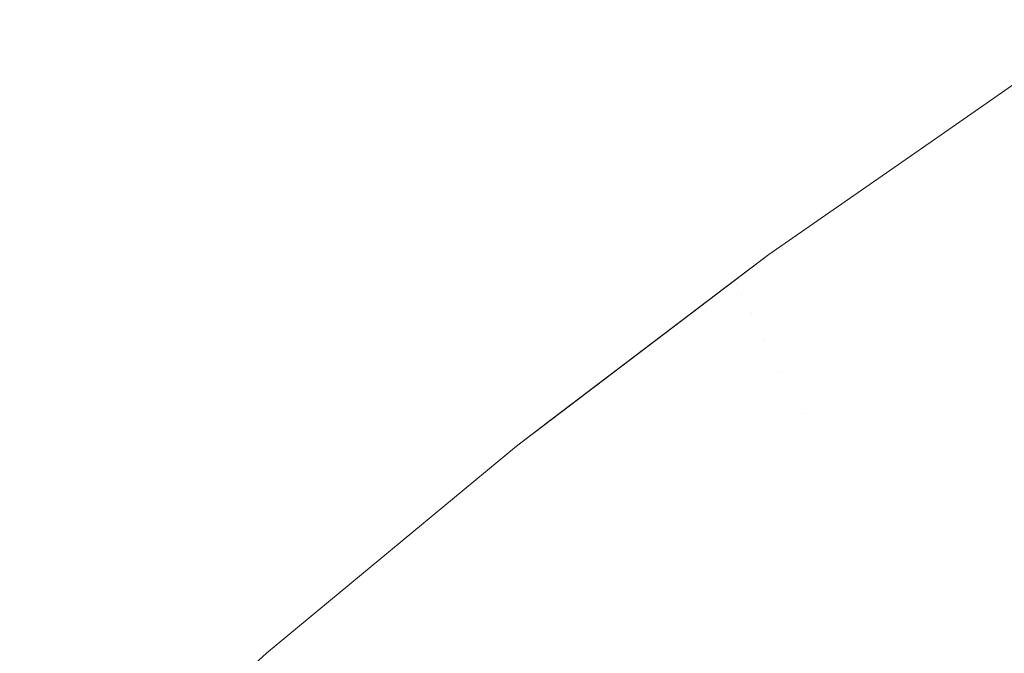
# Model space of a CAD drawing. Header units: centimetres. Extents: x -21.6 to 22.7, y 3.4 to 5.2.
# Tile 72 of 256: x -21.55468 to -21.54375, y 5.1814 to 5.18844. Entities that reach past the tile are written whole.
import ezdxf

# ---------------------------------------------------------------- set-up
doc = ezdxf.new("R2010")
doc.units = ezdxf.units.CM
doc.header["$LTSCALE"] = 2.54
doc.layers.add('Lucido design-1', color=7, linetype='Continuous')

# ---------------------------------------------------------------- blocks, each defined once
blk = doc.blocks.new('Gruppo-4-1')
at = {"color": 7, "linetype": 'Continuous', "lineweight": 9}
for points, invisible_edges in [([(-21.544662, 5.18702, -1872.313952), (-21.542531, 5.188437, -1872.313952), (-21.543536, 5.187795, -1872.315514)], 11), ([(-21.544662, 5.18702, -1872.313952), (-21.544647, 5.186988, -1872.31239), (-21.542517, 5.188404, -1872.31239), (-21.542531, 5.188437, -1872.313952)], 15), ([(-21.542493, 5.18835, -1872.310829), (-21.542517, 5.188404, -1872.31239), (-21.544647, 5.186988, -1872.31239), (-21.544622, 5.186935, -1872.310829)], 15), ([(-21.544622, 5.186935, -1872.310829), (-21.544587, 5.186861, -1872.30927), (-21.542459, 5.188275, -1872.30927), (-21.542493, 5.18835, -1872.310829)], 15), ([(-21.542416, 5.188178, -1872.307713), (-21.542459, 5.188275, -1872.30927), (-21.544587, 5.186861, -1872.30927), (-21.544542, 5.186766, -1872.307713)], 15), ([(-21.544542, 5.186766, -1872.307713), (-21.544487, 5.18665, -1872.30616), (-21.542364, 5.18806, -1872.30616), (-21.542416, 5.188178, -1872.307713)], 15), ([(-21.542302, 5.187921, -1872.304609), (-21.542364, 5.18806, -1872.30616), (-21.544487, 5.18665, -1872.30616), (-21.544421, 5.186513, -1872.304609)], 15), ([(-21.544421, 5.186513, -1872.304609), (-21.544346, 5.186355, -1872.303063), (-21.542231, 5.187761, -1872.303063), (-21.542302, 5.187921, -1872.304609)], 15), ([(-21.543536, 5.187795, -1872.315514), (-21.544657, 5.187016, -1872.315514), (-21.544662, 5.18702, -1872.313952)], 10), ([(-21.544657, 5.187016, -1872.315514), (-21.543536, 5.187795, -1872.315514), (-21.543536, 5.187795, -1872.915514), (-21.544657, 5.187016, -1872.915514)], 10), ([(-21.543588, 5.187704, -1872.918638), (-21.544647, 5.186988, -1872.918638), (-21.544657, 5.187016, -1872.915514), (-21.543536, 5.187795, -1872.915514)], 11), ([(-21.542151, 5.187579, -1872.301521), (-21.542231, 5.187761, -1872.303063), (-21.544346, 5.186355, -1872.303063), (-21.544262, 5.186176, -1872.301521)], 15), ([(-21.543529, 5.187576, -1872.921758), (-21.544587, 5.186861, -1872.921758), (-21.544647, 5.186988, -1872.918638), (-21.543588, 5.187704, -1872.918638)], 15), ([(-21.543432, 5.187363, -1872.924868), (-21.544487, 5.18665, -1872.924868), (-21.544587, 5.186861, -1872.921758), (-21.543529, 5.187576, -1872.921758)], 15), ([(-21.544262, 5.186176, -1872.301521), (-21.544167, 5.185977, -1872.299984), (-21.542061, 5.187377, -1872.299984), (-21.542151, 5.187579, -1872.301521)], 15), ([(-21.543295, 5.187066, -1872.927965), (-21.544346, 5.186355, -1872.927965), (-21.544487, 5.18665, -1872.924868), (-21.543432, 5.187363, -1872.924868)], 15), ([(-21.541962, 5.187154, -1872.298453), (-21.542061, 5.187377, -1872.299984), (-21.544167, 5.185977, -1872.299984), (-21.544063, 5.185758, -1872.298453)], 15), ([(-21.544063, 5.185758, -1872.298453), (-21.543949, 5.185518, -1872.296927), (-21.541854, 5.18691, -1872.296927), (-21.541962, 5.187154, -1872.298453)], 15), ([(-21.546363, 5.185832, -1872.315514), (-21.546727, 5.18551, -1872.31239), (-21.544662, 5.18702, -1872.313952)], 11), ([(-21.546727, 5.18551, -1872.31239), (-21.544647, 5.186988, -1872.31239), (-21.544662, 5.18702, -1872.313952)], 11), ([(-21.544662, 5.18702, -1872.313952), (-21.544657, 5.187016, -1872.315514), (-21.546363, 5.185832, -1872.315514)], 9), ([(-21.544657, 5.187016, -1872.915514), (-21.546363, 5.185832, -1872.915514), (-21.546363, 5.185832, -1872.315514), (-21.544657, 5.187016, -1872.315514)], 10), ([(-21.546363, 5.185832, -1872.915514), (-21.544657, 5.187016, -1872.915514), (-21.544647, 5.186988, -1872.918638)], 10), ([(-21.54312, 5.186685, -1872.931044), (-21.544167, 5.185977, -1872.931044), (-21.544346, 5.186355, -1872.927965), (-21.543295, 5.187066, -1872.927965)], 15), ([(-21.544622, 5.186935, -1872.310829), (-21.544647, 5.186988, -1872.31239), (-21.546727, 5.18551, -1872.31239)], 11), ([(-21.544647, 5.186988, -1872.918638), (-21.546727, 5.18551, -1872.918638), (-21.546363, 5.185832, -1872.915514)], 11), ([(-21.544647, 5.186988, -1872.918638), (-21.544587, 5.186861, -1872.921758), (-21.546663, 5.185385, -1872.921758), (-21.546727, 5.18551, -1872.918638)], 15), ([(-21.546727, 5.18551, -1872.31239), (-21.546663, 5.185385, -1872.30927), (-21.544587, 5.186861, -1872.30927), (-21.544622, 5.186935, -1872.310829)], 15), ([(-21.541737, 5.186646, -1872.295409), (-21.541854, 5.18691, -1872.296927), (-21.543949, 5.185518, -1872.296927), (-21.543825, 5.185258, -1872.295409)], 15), ([(-21.544542, 5.186766, -1872.307713), (-21.544587, 5.186861, -1872.30927), (-21.546663, 5.185385, -1872.30927)], 11), ([(-21.546558, 5.185177, -1872.924868), (-21.546663, 5.185385, -1872.921758), (-21.544587, 5.186861, -1872.921758), (-21.544487, 5.18665, -1872.924868)], 15), ([(-21.546663, 5.185385, -1872.30927), (-21.546558, 5.185177, -1872.30616), (-21.544487, 5.18665, -1872.30616), (-21.544542, 5.186766, -1872.307713)], 15), ([(-21.542908, 5.186222, -1872.934101), (-21.543949, 5.185518, -1872.934101), (-21.544167, 5.185977, -1872.931044), (-21.54312, 5.186685, -1872.931044)], 15), ([(-21.544421, 5.186513, -1872.304609), (-21.544487, 5.18665, -1872.30616), (-21.546558, 5.185177, -1872.30616)], 11), ([(-21.544487, 5.18665, -1872.924868), (-21.544346, 5.186355, -1872.927965), (-21.546411, 5.184887, -1872.927965), (-21.546558, 5.185177, -1872.924868)], 15), ([(-21.543825, 5.185258, -1872.295409), (-21.543692, 5.184978, -1872.293898), (-21.541611, 5.186361, -1872.293898), (-21.541737, 5.186646, -1872.295409)], 15), ([(-21.546558, 5.185177, -1872.30616), (-21.546411, 5.184887, -1872.303063), (-21.544346, 5.186355, -1872.303063), (-21.544421, 5.186513, -1872.304609)], 15), ([(-21.544262, 5.186176, -1872.301521), (-21.544346, 5.186355, -1872.303063), (-21.546411, 5.184887, -1872.303063)], 11), ([(-21.546222, 5.184516, -1872.931044), (-21.546411, 5.184887, -1872.927965), (-21.544346, 5.186355, -1872.927965), (-21.544167, 5.185977, -1872.931044)], 15), ([(-21.546411, 5.184887, -1872.303063), (-21.546222, 5.184516, -1872.299984), (-21.544167, 5.185977, -1872.299984), (-21.544262, 5.186176, -1872.301521)], 15), ([(-21.542658, 5.185677, -1872.93713), (-21.543692, 5.184978, -1872.93713), (-21.543949, 5.185518, -1872.934101), (-21.542908, 5.186222, -1872.934101)], 15), ([(-21.544063, 5.185758, -1872.298453), (-21.544167, 5.185977, -1872.299984), (-21.546222, 5.184516, -1872.299984)], 11), ([(-21.544167, 5.185977, -1872.931044), (-21.543949, 5.185518, -1872.934101), (-21.545993, 5.184064, -1872.934101), (-21.546222, 5.184516, -1872.931044)], 15), ([(-21.546363, 5.185832, -1872.915514), (-21.549167, 5.183704, -1872.915514), (-21.549167, 5.183704, -1872.315514), (-21.54877, 5.184006, -1872.315514)], 10), ([(-21.548753, 5.183972, -1872.918638), (-21.549167, 5.183704, -1872.915514), (-21.546363, 5.185832, -1872.915514), (-21.546727, 5.18551, -1872.918638)], 13), ([(-21.54877, 5.184006, -1872.315514), (-21.546742, 5.185544, -1872.315514), (-21.546363, 5.185832, -1872.915514)], 10), ([(-21.546363, 5.185832, -1872.315514), (-21.546742, 5.185544, -1872.315514), (-21.546727, 5.18551, -1872.31239)], 10), ([(-21.546742, 5.185544, -1872.315514), (-21.546363, 5.185832, -1872.315514), (-21.546363, 5.185832, -1872.915514)], 10), ([(-21.546222, 5.184516, -1872.299984), (-21.545993, 5.184064, -1872.296927), (-21.543949, 5.185518, -1872.296927), (-21.544063, 5.185758, -1872.298453)], 15), ([(-21.548753, 5.183972, -1872.31239), (-21.546727, 5.18551, -1872.31239), (-21.546742, 5.185544, -1872.315514), (-21.54877, 5.184006, -1872.315514)], 11), ([(-21.548687, 5.183849, -1872.30927), (-21.546663, 5.185385, -1872.30927), (-21.546727, 5.18551, -1872.31239), (-21.548753, 5.183972, -1872.31239)], 15), ([(-21.546727, 5.18551, -1872.918638), (-21.546663, 5.185385, -1872.921758), (-21.548687, 5.183849, -1872.921758), (-21.548753, 5.183972, -1872.918638)], 15), ([(-21.543825, 5.185258, -1872.295409), (-21.543949, 5.185518, -1872.296927), (-21.545993, 5.184064, -1872.296927)], 11), ([(-21.545723, 5.183534, -1872.93713), (-21.545993, 5.184064, -1872.934101), (-21.543949, 5.185518, -1872.934101), (-21.543692, 5.184978, -1872.93713)], 15), ([(-21.548576, 5.183645, -1872.30616), (-21.546558, 5.185177, -1872.30616), (-21.546663, 5.185385, -1872.30927), (-21.548687, 5.183849, -1872.30927)], 15), ([(-21.548576, 5.183645, -1872.924868), (-21.548687, 5.183849, -1872.921758), (-21.546663, 5.185385, -1872.921758), (-21.546558, 5.185177, -1872.924868)], 15), ([(-21.545993, 5.184064, -1872.296927), (-21.545723, 5.183534, -1872.293898), (-21.543692, 5.184978, -1872.293898), (-21.543825, 5.185258, -1872.295409)], 15), ([(-21.548422, 5.183361, -1872.303063), (-21.546411, 5.184887, -1872.303063), (-21.546558, 5.185177, -1872.30616), (-21.548576, 5.183645, -1872.30616)], 15), ([(-21.546558, 5.185177, -1872.924868), (-21.546411, 5.184887, -1872.927965), (-21.548422, 5.183361, -1872.927965), (-21.548576, 5.183645, -1872.924868)], 15), ([(-21.543692, 5.184978, -1872.293898), (-21.545723, 5.183534, -1872.293898), (-21.545415, 5.182926, -1872.290899), (-21.543398, 5.184359, -1872.290899)], 15), ([(-21.543692, 5.184978, -1872.93713), (-21.543398, 5.184359, -1872.940129), (-21.545415, 5.182926, -1872.940129), (-21.545723, 5.183534, -1872.93713)], 15), ([(-21.548225, 5.182996, -1872.299984), (-21.546222, 5.184516, -1872.299984), (-21.546411, 5.184887, -1872.303063), (-21.548422, 5.183361, -1872.303063)], 15), ([(-21.548225, 5.182996, -1872.931044), (-21.548422, 5.183361, -1872.927965), (-21.546411, 5.184887, -1872.927965), (-21.546222, 5.184516, -1872.931044)], 15), ([(-21.547985, 5.182553, -1872.296927), (-21.545993, 5.184064, -1872.296927), (-21.546222, 5.184516, -1872.299984), (-21.548225, 5.182996, -1872.299984)], 15), ([(-21.546222, 5.184516, -1872.931044), (-21.545993, 5.184064, -1872.934101), (-21.547985, 5.182553, -1872.934101), (-21.548225, 5.182996, -1872.931044)], 15), ([(-21.543398, 5.184359, -1872.290899), (-21.545415, 5.182926, -1872.290899), (-21.545067, 5.182242, -1872.287934), (-21.543068, 5.183664, -1872.287934)], 15), ([(-21.545067, 5.182242, -1872.943094), (-21.545415, 5.182926, -1872.940129), (-21.543398, 5.184359, -1872.940129), (-21.543068, 5.183664, -1872.943094)], 15), ([(-21.547703, 5.182031, -1872.293898), (-21.545723, 5.183534, -1872.293898), (-21.545993, 5.184064, -1872.296927), (-21.547985, 5.182553, -1872.296927)], 15), ([(-21.547703, 5.182031, -1872.93713), (-21.547985, 5.182553, -1872.934101), (-21.545993, 5.184064, -1872.934101), (-21.545723, 5.183534, -1872.93713)], 15), ([(-21.548753, 5.183972, -1872.31239), (-21.550725, 5.182378, -1872.31239), (-21.550656, 5.182258, -1872.30927), (-21.548687, 5.183849, -1872.30927)], 15), ([(-21.550725, 5.182378, -1872.31239), (-21.548753, 5.183972, -1872.31239), (-21.549167, 5.183704, -1872.315514)], 11), ([(-21.549167, 5.183704, -1872.915514), (-21.548753, 5.183972, -1872.918638), (-21.550725, 5.182378, -1872.918638)], 11), ([(-21.548753, 5.183972, -1872.918638), (-21.548687, 5.183849, -1872.921758), (-21.550656, 5.182258, -1872.921758), (-21.550725, 5.182378, -1872.918638)], 15), ([(-21.548753, 5.183972, -1872.31239), (-21.54877, 5.184006, -1872.315514), (-21.549167, 5.183704, -1872.315514)], 9), ([(-21.548687, 5.183849, -1872.30927), (-21.550656, 5.182258, -1872.30927), (-21.55054, 5.182058, -1872.30616), (-21.548576, 5.183645, -1872.30616)], 15), ([(-21.55054, 5.182058, -1872.924868), (-21.550656, 5.182258, -1872.921758), (-21.548687, 5.183849, -1872.921758), (-21.548576, 5.183645, -1872.924868)], 15), ([(-21.549167, 5.183704, -1872.315514), (-21.551942, 5.181404, -1872.315514), (-21.550725, 5.182378, -1872.31239)], 10), ([(-21.551942, 5.181404, -1872.915514), (-21.551942, 5.181404, -1872.315514), (-21.549167, 5.183704, -1872.315514), (-21.549167, 5.183704, -1872.915514)], 5), ([(-21.550725, 5.182378, -1872.918638), (-21.551942, 5.181404, -1872.915514), (-21.549167, 5.183704, -1872.915514)], 9), ([(-21.548576, 5.183645, -1872.30616), (-21.55054, 5.182058, -1872.30616), (-21.55038, 5.181779, -1872.303063), (-21.548422, 5.183361, -1872.303063)], 15), ([(-21.548576, 5.183645, -1872.924868), (-21.548422, 5.183361, -1872.927965), (-21.55038, 5.181779, -1872.927965), (-21.55054, 5.182058, -1872.924868)], 15), ([(-21.543068, 5.183664, -1872.287934), (-21.545067, 5.182242, -1872.287934), (-21.544683, 5.181484, -1872.285009), (-21.542702, 5.182893, -1872.285009)], 15), ([(-21.543068, 5.183664, -1872.943094), (-21.542702, 5.182893, -1872.946019), (-21.544683, 5.181484, -1872.946019), (-21.545067, 5.182242, -1872.943094)], 15), ([(-21.54738, 5.181434, -1872.290899), (-21.545415, 5.182926, -1872.290899), (-21.545723, 5.183534, -1872.293898), (-21.547703, 5.182031, -1872.293898)], 15), ([(-21.545723, 5.183534, -1872.93713), (-21.545415, 5.182926, -1872.940129), (-21.54738, 5.181434, -1872.940129), (-21.547703, 5.182031, -1872.93713)], 15), ([(-21.548422, 5.183361, -1872.303063), (-21.55038, 5.181779, -1872.303063), (-21.550174, 5.181421, -1872.299984), (-21.548225, 5.182996, -1872.299984)], 15), ([(-21.550174, 5.181421, -1872.931044), (-21.55038, 5.181779, -1872.927965), (-21.548422, 5.183361, -1872.927965), (-21.548225, 5.182996, -1872.931044)], 15), ([(-21.548225, 5.182996, -1872.299984), (-21.550174, 5.181421, -1872.299984), (-21.549923, 5.180986, -1872.296927), (-21.547985, 5.182553, -1872.296927)], 15), ([(-21.548225, 5.182996, -1872.931044), (-21.547985, 5.182553, -1872.934101), (-21.549923, 5.180986, -1872.934101), (-21.550174, 5.181421, -1872.931044)], 15), ([(-21.547016, 5.180763, -1872.287934), (-21.545067, 5.182242, -1872.287934), (-21.545415, 5.182926, -1872.290899), (-21.54738, 5.181434, -1872.290899)], 15), ([(-21.547016, 5.180763, -1872.943094), (-21.54738, 5.181434, -1872.940129), (-21.545415, 5.182926, -1872.940129), (-21.545067, 5.182242, -1872.943094)], 15), ([(-21.542702, 5.182893, -1872.285009), (-21.544683, 5.181484, -1872.285009), (-21.544261, 5.180654, -1872.282125), (-21.542301, 5.182048, -1872.282125)], 15), ([(-21.544261, 5.180654, -1872.948903), (-21.544683, 5.181484, -1872.946019), (-21.542702, 5.182893, -1872.946019), (-21.542301, 5.182048, -1872.948903)], 15), ([(-21.547985, 5.182553, -1872.296927), (-21.549923, 5.180986, -1872.296927), (-21.549629, 5.180475, -1872.293898), (-21.547703, 5.182031, -1872.293898)], 15), ([(-21.549629, 5.180475, -1872.93713), (-21.549923, 5.180986, -1872.934101), (-21.547985, 5.182553, -1872.934101), (-21.547703, 5.182031, -1872.93713)], 15), ([(-21.552641, 5.180733, -1872.31239), (-21.550725, 5.182378, -1872.31239), (-21.551942, 5.181404, -1872.315514)], 11), ([(-21.552569, 5.180615, -1872.30927), (-21.550656, 5.182258, -1872.30927), (-21.550725, 5.182378, -1872.31239), (-21.552641, 5.180733, -1872.31239)], 15), ([(-21.552641, 5.180733, -1872.918638), (-21.551942, 5.181404, -1872.915514), (-21.550725, 5.182378, -1872.918638)], 11), ([(-21.550725, 5.182378, -1872.918638), (-21.550656, 5.182258, -1872.921758), (-21.552569, 5.180615, -1872.921758), (-21.552641, 5.180733, -1872.918638)], 15), ([(-21.552449, 5.180419, -1872.30616), (-21.55054, 5.182058, -1872.30616), (-21.550656, 5.182258, -1872.30927), (-21.552569, 5.180615, -1872.30927)], 15), ([(-21.552449, 5.180419, -1872.924868), (-21.552569, 5.180615, -1872.921758), (-21.550656, 5.182258, -1872.921758), (-21.55054, 5.182058, -1872.924868)], 15), ([(-21.546613, 5.180018, -1872.285009), (-21.544683, 5.181484, -1872.285009), (-21.545067, 5.182242, -1872.287934), (-21.547016, 5.180763, -1872.287934)], 15), ([(-21.545067, 5.182242, -1872.943094), (-21.544683, 5.181484, -1872.946019), (-21.546613, 5.180018, -1872.946019), (-21.547016, 5.180763, -1872.943094)], 15), ([(-21.552282, 5.180145, -1872.303063), (-21.55038, 5.181779, -1872.303063), (-21.55054, 5.182058, -1872.30616), (-21.552449, 5.180419, -1872.30616)], 15), ([(-21.55054, 5.182058, -1872.924868), (-21.55038, 5.181779, -1872.927965), (-21.552282, 5.180145, -1872.927965), (-21.552449, 5.180419, -1872.924868)], 15), ([(-21.547703, 5.182031, -1872.293898), (-21.549629, 5.180475, -1872.293898), (-21.549292, 5.179889, -1872.290899), (-21.54738, 5.181434, -1872.290899)], 15), ([(-21.547703, 5.182031, -1872.93713), (-21.54738, 5.181434, -1872.940129), (-21.549292, 5.179889, -1872.940129), (-21.549629, 5.180475, -1872.93713)], 15), ([(-21.542301, 5.182048, -1872.282125), (-21.544261, 5.180654, -1872.282125), (-21.543805, 5.179755, -1872.279288), (-21.541866, 5.181134, -1872.279288)], 15), ([(-21.542301, 5.182048, -1872.948903), (-21.541866, 5.181134, -1872.95174), (-21.543805, 5.179755, -1872.95174), (-21.544261, 5.180654, -1872.948903)], 15), ([(-21.552068, 5.179794, -1872.299984), (-21.550174, 5.181421, -1872.299984), (-21.55038, 5.181779, -1872.303063), (-21.552282, 5.180145, -1872.303063)], 15), ([(-21.552068, 5.179794, -1872.931044), (-21.552282, 5.180145, -1872.927965), (-21.55038, 5.181779, -1872.927965), (-21.550174, 5.181421, -1872.931044)], 15), ([(-21.551807, 5.179368, -1872.296927), (-21.549923, 5.180986, -1872.296927), (-21.550174, 5.181421, -1872.299984), (-21.552068, 5.179794, -1872.299984)], 15), ([(-21.550174, 5.181421, -1872.931044), (-21.549923, 5.180986, -1872.934101), (-21.551807, 5.179368, -1872.934101), (-21.552068, 5.179794, -1872.931044)], 15), ([(-21.54738, 5.181434, -1872.290899), (-21.549292, 5.179889, -1872.290899), (-21.548912, 5.17923, -1872.287934), (-21.547016, 5.180763, -1872.287934)], 15), ([(-21.548912, 5.17923, -1872.943094), (-21.549292, 5.179889, -1872.940129), (-21.54738, 5.181434, -1872.940129), (-21.547016, 5.180763, -1872.943094)], 15), ([(-21.546172, 5.179204, -1872.282125), (-21.544261, 5.180654, -1872.282125), (-21.544683, 5.181484, -1872.285009), (-21.546613, 5.180018, -1872.285009)], 15), ([(-21.546172, 5.179204, -1872.948903), (-21.546613, 5.180018, -1872.946019), (-21.544683, 5.181484, -1872.946019), (-21.544261, 5.180654, -1872.948903)], 15), ([(-21.554501, 5.179038, -1872.918638), (-21.554682, 5.17893, -1872.915514), (-21.551942, 5.181404, -1872.915514), (-21.552641, 5.180733, -1872.918638)], 13), ([(-21.551942, 5.181404, -1872.315514), (-21.552655, 5.180761, -1872.315514), (-21.552641, 5.180733, -1872.31239)], 10)]:
    blk.add_3dface(points, dxfattribs=dict(at, invisible_edges=invisible_edges))
blk = doc.blocks.new('Gruppo-5-1')
at = {"color": 7}
blk.add_blockref('Gruppo-4-1', (0, 0), dxfattribs=at)

msp = doc.modelspace()

# ---------------------------------------------------------------- block references
at = {"layer": 'Lucido design-1', "color": 7}
msp.add_blockref('Gruppo-5-1', (0, 0), dxfattribs=at)

doc.saveas('drawing.dxf')
